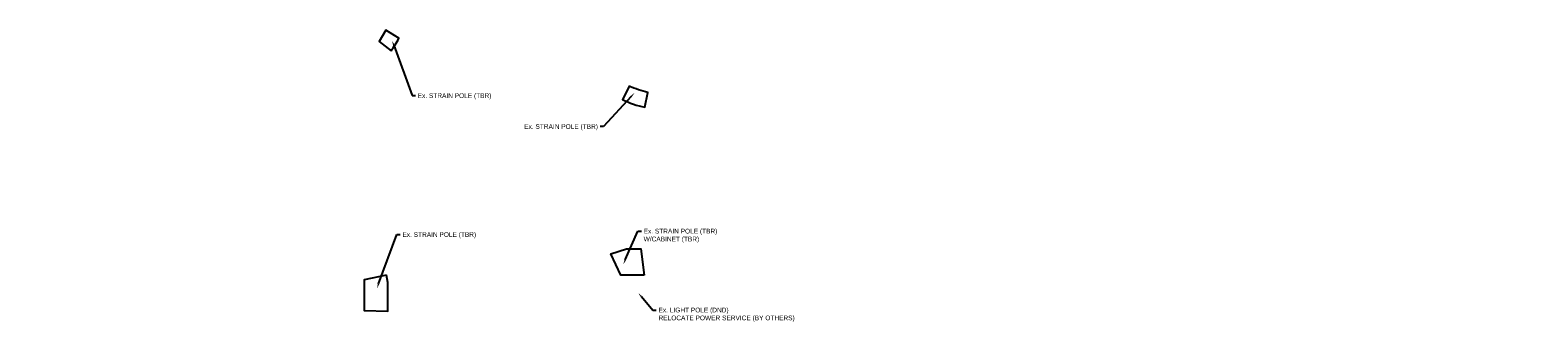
# Model space of a CAD drawing. Header units: feet. Extents: x -492 to 323056, y -198 to 581286.
# Tile 28 of 29: x 161328 to 161726, y 290172 to 290249. Entities that reach past the tile are written whole.
import ezdxf
from ezdxf import colors
from ezdxf.entities.mleader import LeaderData, LeaderLine
from ezdxf.math import Vec2, Vec3

# ---------------------------------------------------------------- set-up
doc = ezdxf.new("R2010")
doc.units = ezdxf.units.FT
doc.header["$MEASUREMENT"] = 0
doc.layers.add('PV_P_Walk', color=4, linetype='Continuous')
doc.layers.add('SG_P_Text', color=7, linetype='Continuous')
doc.styles.add('Slanted-Normal', font='font31.shx', dxfattribs={"height": 0.14})

msp = doc.modelspace()

# ---------------------------------------------------------------- linework, layer by layer
at = {"layer": 'PV_P_Walk', "flags": 128}
for points in [[(161423.44771, 290243.75379, 0.04916313), (161425.49946, 290247.08991), (161422.09225, 290249.18537), (161420.26212, 290246.17232)], [(161486.39524, 290234.49607), (161484.58452, 290230.92938, 0.064976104), (161490.44042, 290228.85794), (161491.27516, 290232.76987, -0.064976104)]]:
    msp.add_lwpolyline(points, format="xyb", close=True, dxfattribs=at)
for points in [[(161490.31479, 290184.57042), (161484.09118, 290184.57042), (161481.45789, 290190.25142), (161485.65969, 290191.58652), (161489.43002, 290191.50217)], [(161422.22883, 290184.63707), (161416.37299, 290183.3297), (161416.29283, 290175.3301), (161422.58838, 290175.09529), (161422.57987, 290182.69626)]]:
    msp.add_lwpolyline(points, close=True, dxfattribs=at)

# ---------------------------------------------------------------- leaders
at = {"layer": 'SG_P_Text'}
ml = msp.add_multileader_mtext('Standard', dxfattribs=at)
ml.set_content('Ex. STRAIN POLE (TBR)', color=256, style='Slanted-Normal')
ml.set_leader_properties(color=256, linetype='ByLayer', lineweight=-1)
ml.build(insert=Vec2(0, 0))
ml.multileader.update_dxf_attribs({"dogleg_length": 0.09, "arrow_head_size": 1.25, "scale": 10})
ctx = ml.context
ctx.base_point, ctx.scale, ctx.char_height, ctx.arrow_head_size, ctx.landing_gap_size, ctx.plane_origin = Vec3(161429.86896, 290231.92826), 10, 1.25, 1.25, 0.6, Vec3(161339.2779, 290287.04369)
notes = []
notes.append((ctx, [(0, (1, 1, 0), (161428.96896, 290231.92826), (1, 0), 0.9, [(0, [(161423.72966, 290246.3932)], 0, [])])]))
ctx.mtext.insert, ctx.mtext.width, ctx.mtext.flow_direction = Vec3(161430.46896, 290232.55326), 14.9958542, 5
ml = msp.add_multileader_mtext('Standard', dxfattribs=at)
ml.set_content('Ex. STRAIN POLE (TBR)', color=256, style='Slanted-Normal')
ml.set_leader_properties(color=256, linetype='ByLayer', lineweight=-1)
ml.build(insert=Vec2(0, 0))
ml.multileader.update_dxf_attribs({"dogleg_length": 0.09, "arrow_head_size": 1.25, "scale": 10})
ctx = ml.context
ctx.base_point, ctx.scale, ctx.char_height, ctx.arrow_head_size, ctx.landing_gap_size, ctx.plane_origin = Vec3(161467.19593, 290223.78625, -0.788), 10, 1.25, 1.25, 0.6, Vec3(161403.25793, 290273.29535, -0.788)
ctx.text_align_type = 2
notes.append((ctx, [(1, (1, 1, 0), (161479.5737, 290223.78625, -0.788), (-1, 0), 0.9, [(0, [(161487.70969, 290232.64486, -0.788)], 0, [])])]))
ctx.mtext.insert, ctx.mtext.width, ctx.mtext.alignment, ctx.mtext.flow_direction = Vec3(161478.0737, 290224.41125, -0.788), 14.9958542, 3, 5
ml = msp.add_multileader_mtext('Standard', dxfattribs=at)
ml.set_content('Ex. STRAIN POLE (TBR)', color=256, style='Slanted-Normal')
ml.set_leader_properties(color=256, linetype='ByLayer', lineweight=-1)
ml.build(insert=Vec2(0, 0))
ml.multileader.update_dxf_attribs({"dogleg_length": 0.09, "arrow_head_size": 1.25, "scale": 10})
ctx = ml.context
ctx.base_point, ctx.scale, ctx.char_height, ctx.arrow_head_size, ctx.landing_gap_size, ctx.plane_origin = Vec3(161425.83757, 290195.30699, -2.201), 10, 1.25, 1.25, 0.6, Vec3(161335.24651, 290221.7548, -2.201)
notes.append((ctx, [(0, (1, 1, 0), (161424.93757, 290195.30699, -2.201), (1, 0), 0.9, [(0, [(161419.69827, 290181.10431, -2.201)], 0, [])])]))
ctx.mtext.insert, ctx.mtext.width, ctx.mtext.flow_direction = Vec3(161426.43757, 290195.93199, -2.201), 14.9958542, 5
ml = msp.add_multileader_mtext('Standard', dxfattribs=at)
ml.set_content('Ex. STRAIN POLE (TBR)\\PW/CABINET (TBR)', color=256, style='Slanted-Normal')
ml.set_leader_properties(color=256, linetype='ByLayer', lineweight=-1)
ml.build(insert=Vec2(0, 0))
ml.multileader.update_dxf_attribs({"dogleg_length": 0.09, "arrow_head_size": 1.25, "scale": 10})
ctx = ml.context
ctx.base_point, ctx.scale, ctx.char_height, ctx.arrow_head_size, ctx.landing_gap_size, ctx.plane_origin = Vec3(161489.54577, 290196.21664, -2.387), 10, 1.25, 1.25, 0.6, Vec3(161400.33864, 290228.12677, -2.387)
notes.append((ctx, [(0, (1, 1, 0), (161488.64577, 290196.21664, -2.387), (1, 0), 0.9, [(0, [(161484.79041, 290187.47628, -2.387)], 0, [])])]))
ctx.mtext.insert, ctx.mtext.width, ctx.mtext.flow_direction = Vec3(161490.14577, 290196.84164, -2.387), 23.2235269, 5
ml = msp.add_multileader_mtext('Standard', dxfattribs=at)
ml.set_content('Ex. LIGHT POLE (DND)\\PRELOCATE POWER SERVICE (BY OTHERS)', color=256, style='Slanted-Normal')
ml.set_leader_properties(color=256, linetype='ByLayer', lineweight=-1)
ml.build(insert=Vec2(0, 0))
ml.multileader.update_dxf_attribs({"dogleg_length": 0.09, "arrow_head_size": 1.25, "scale": 10})
ctx = ml.context
ctx.base_point, ctx.scale, ctx.char_height, ctx.arrow_head_size, ctx.landing_gap_size, ctx.plane_origin = Vec3(161493.47588, 290175.41318), 10, 1.25, 1.25, 0.6, Vec3(161404.26876, 290220.54582)
notes.append((ctx, [(0, (1, 1, 0), (161492.57588, 290175.41318), (1, 0), 0.9, [(0, [(161488.72052, 290179.89533)], 0, [])])]))
ctx.mtext.insert, ctx.mtext.width, ctx.mtext.flow_direction = Vec3(161494.07588, 290176.03818), 23.2235269, 5
for ctx, leaders in notes:
    for number, flags, end, landing, length, lines in leaders:
        leader = LeaderData()
        leader.index, (leader.has_last_leader_line, leader.has_dogleg_vector, leader.attachment_direction) = number, flags
        leader.last_leader_point, leader.dogleg_vector, leader.dogleg_length = Vec3(end), Vec3(landing), length
        for number, points, colour, breaks in lines:
            line = LeaderLine()
            line.index, line.vertices, line.color, line.breaks = number, Vec3.list(points), colors.encode_raw_color(colour), breaks
            leader.lines.append(line)
        ctx.leaders.append(leader)

doc.saveas('drawing.dxf')
